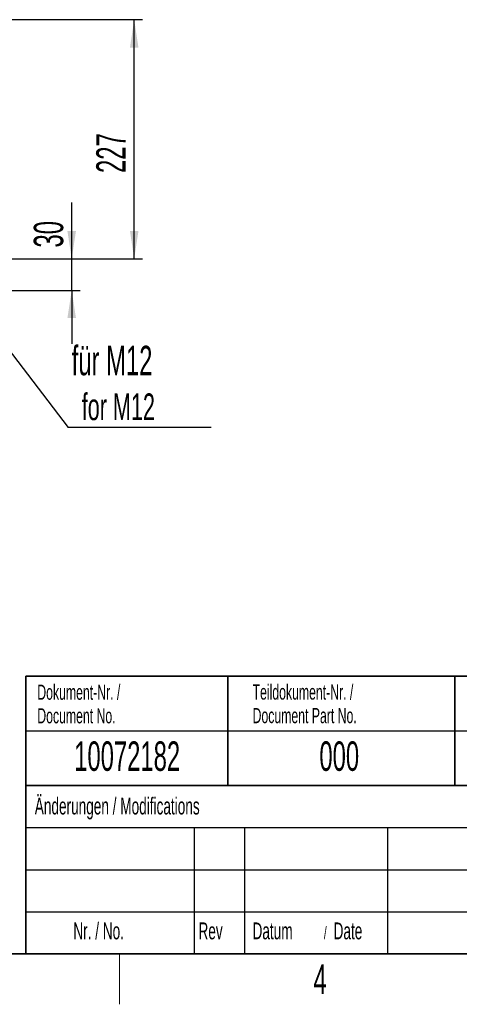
# Model space of a CAD drawing. Header units: millimetres. Extents: x 5 to 418, y 2 to 292.
# Tile 16 of 43: x 157 to 210, y 6 to 123. Entities that reach past the tile are written whole.
import ezdxf

# ---------------------------------------------------------------- set-up
doc = ezdxf.new("R2010")
doc.units = ezdxf.units.MM
doc.layers.add('SLD-0', color=7, linetype='Continuous')
doc.styles.add('SLDTEXTSTYLE0', font='TXT', dxfattribs={"width": 0.605})
doc.dimstyles.new('SLDDIMSTYLE1', dxfattribs={"dimtxt": 3.5, "dimasz": 3.302, "dimexe": 0, "dimexo": 0.0625, "dimgap": 0.875, "dimtad": 1, "dimdec": 0, "dimlfac": 8, "dimrnd": 1e-09, "dimzin": 12, "dimdsep": 46, "dimtxsty": 'SLDTEXTSTYLE0', "dimsah": 1, "dimcen": 0.09, "dimadec": 0, "dimazin": 3, "dimtfac": 1, "dimtofl": 0, "dimtmove": 0, "dimatfit": 3, "dimfxl": 1, "dimfrac": 2, "dimtolj": 1, "dimtzin": 12, "dimarcsym": 0})
doc.dimstyles.new('SLDDIMSTYLE2', dxfattribs={"dimtxt": 0.18, "dimasz": 3.302, "dimexe": 0, "dimexo": 0.0625, "dimgap": 0, "dimtad": 0, "dimtih": 1, "dimtoh": 1, "dimdec": 0, "dimrnd": 1e-09, "dimzin": 0, "dimdsep": 46, "dimtxsty": 'Standard', "dimsah": 1, "dimcen": 0.09, "dimadec": 0, "dimazin": 0, "dimtfac": 3.302, "dimtdec": 0, "dimtofl": 0, "dimtmove": 0, "dimatfit": 3, "dimfxl": 1, "dimfrac": 2, "dimtolj": 1, "dimtzin": 0, "dimarcsym": 0})
doc.dimstyles.new('SLDDIMSTYLE3', dxfattribs={"dimtxt": 3.5, "dimasz": 3.302, "dimexe": 0, "dimexo": 0.0625, "dimgap": 0.875, "dimtad": 1, "dimlfac": 8, "dimrnd": 1e-09, "dimzin": 12, "dimdsep": 46, "dimtxsty": 'SLDTEXTSTYLE0', "dimsah": 1, "dimcen": 0.09, "dimadec": 0, "dimazin": 3, "dimtfac": 1, "dimtmove": 0, "dimatfit": 0, "dimfxl": 1, "dimfrac": 2, "dimtolj": 1, "dimtzin": 12, "dimarcsym": 0})

# ---------------------------------------------------------------- blocks, each defined once
blk = doc.blocks.new('_D_8')
at = {"layer": 'SLD-0', "color": 7}
for p, q in [((149.79, 123.01), (171.99, 123.01)), ((170.99, 94.59), (170.99, 123.01)), ((149.79, 94.59), (171.99, 94.59))]:
    blk.add_line(p, q, dxfattribs=at)
for points in [[(170.99, 123.01), (170.49, 119.7), (171.5, 119.7)], [(170.99, 94.59), (171.5, 97.9), (170.49, 97.9)]]:
    blk.add_solid(points, dxfattribs=at)
at = {"layer": 'SLD-0', "color": 7, "insert": (166.48, 104.79), "char_height": 3.5, "attachment_point": 1, "rotation": 90, "style": 'SLDTEXTSTYLE0'}
blk.add_mtext('227', dxfattribs=at)
blk = doc.blocks.new('_D_9')
at = {"layer": 'SLD-0', "color": 7}
for p, q in [((163.56, 94.59), (163.56, 101.27)), ((149.79, 94.59), (164.56, 94.59)), ((163.56, 90.84), (163.56, 94.59)), ((151.01, 90.84), (164.56, 90.84)), ((163.56, 90.84), (163.56, 84.49))]:
    blk.add_line(p, q, dxfattribs=at)
for points in [[(163.56, 94.59), (164.07, 97.9), (163.05, 97.9)], [(163.56, 90.84), (163.05, 87.54), (164.07, 87.54)]]:
    blk.add_solid(points, dxfattribs=at)
at = {"layer": 'SLD-0', "color": 7, "insert": (159.05, 95.93), "char_height": 3.5, "attachment_point": 1, "rotation": 90, "style": 'SLDTEXTSTYLE0'}
blk.add_mtext('30', dxfattribs=at)
blk = doc.blocks.new('SW_NOTE_0_2')
at = {"layer": 'SLD-0', "color": 0}
blk.add_line((17, 0), (0, 0), dxfattribs=at)
at = {"layer": 'SLD-0', "color": 0, "attachment_point": 1, "style": 'SLDTEXTSTYLE0'}
for s, insert, char_height in [('für M12', (0.42, 9.73), 3.5), ('for M12', (1.61, 4.07), 3.175)]:
    blk.add_mtext(s, dxfattribs=dict(at, insert=insert, char_height=char_height))

msp = doc.modelspace()

# ---------------------------------------------------------------- linework, layer by layer
at = {"layer": 'SLD-0', "lineweight": 35}
for p, q in [((158.1167, 45), (225.6167, 45)), ((158.1167, 45), (158.1167, 32)), ((182.1167, 45), (182.1167, 32)), ((209.1167, 45), (209.1167, 32)), ((158.1167, 32), (158.1167, 12)), ((158.1167, 32), (225.6167, 32)), ((26, 12), (408, 12))]:
    msp.add_line(p, q, dxfattribs=at)
at = {"layer": 'SLD-0'}
for p, q in [((158.1167, 38.5), (225.6167, 38.5)), ((158.1167, 27), (225.6167, 27)), ((178.1167, 27), (178.1167, 12)), ((184.1167, 27), (184.1167, 12)), ((201.1167, 27), (201.1167, 12)), ((158.1167, 22), (225.6167, 22)), ((158.1167, 17), (225.6167, 17))]:
    msp.add_line(p, q, dxfattribs=at)
at = {"layer": 'SLD-0', "lineweight": 25}
msp.add_line((158.1167, 32), (225.6167, 32), dxfattribs=at)
at = {"layer": 'SLD-0', "color": 7, "linetype": 'Continuous', "lineweight": 35}
msp.add_line((158.1167, 12), (225.6167, 12), dxfattribs=at)
at = {"layer": 'SLD-0', "lineweight": 18}
msp.add_line((169.25, 6), (169.25, 12), dxfattribs=at)

# ---------------------------------------------------------------- block references
at = {"layer": 'SLD-0'}
msp.add_blockref('SW_NOTE_0_2', (163.141, 74.5258), dxfattribs=at)

# ---------------------------------------------------------------- texts
at = {"layer": 'SLD-0', "style": 'SLDTEXTSTYLE0'}
for s, insert, char_height, attachment_point in [('Dokument-Nr. /', (159.4707, 43.9891), 1.8, 1), ('Teildokument-Nr. /', (185.0721, 44.0073), 1.8, 1), ('Document No.', (159.4707, 41.1891), 1.8, 1), ('Document Part No.', (185.0721, 41.2073), 1.8, 1), ('10072182', (170.1557, 37.243), 3.5, 2), ('000', (195.3767, 37.243), 3.5, 2), ('Änderungen / Modifications', (159.1698, 30.5619), 2, 1), ('Nr. / No.', (163.7532, 15.7244), 2, 1), ('Rev', (178.6351, 15.7244), 2, 1), ('Datum', (185.0629, 15.7244), 2, 1), ('/', (193.5459, 15.2243), 1.5, 1), ('Date', (194.7022, 15.7244), 2, 1), ('4', (193.1027, 10.743), 3.5, 2)]:
    msp.add_mtext(s, dxfattribs=dict(at, insert=insert, char_height=char_height, attachment_point=attachment_point))

# ---------------------------------------------------------------- dimensions: what is measured, and where the dimension line sits
at = {"layer": 'SLD-0', "color": 7}
for base, p1, p2, dimstyle, picture, middle in [((170.9932, 123.0066), (149.7884, 94.5941), (149.7884, 123.0066), 'SLDDIMSTYLE1', '_D_8', (170.9932, 108.8003)), ((163.5607, 94.5941), (151.0071, 90.8441), (149.7884, 94.5941), 'SLDDIMSTYLE3', '_D_9', (163.5607, 98.5992))]:
    dim = msp.add_linear_dim(base=base, p1=p1, p2=p2, angle=90, dimstyle=dimstyle, dxfattribs=at)
    dim.commit()
    dim.dimension.update_dxf_attribs({"geometry": picture, "text_midpoint": middle, "dimtype": 160})

# ---------------------------------------------------------------- leaders
at = {"layer": 'SLD-0'}
msp.add_leader([(148.8811, 93.1748), (163.141, 74.5258)], dimstyle='SLDDIMSTYLE2', dxfattribs=at)

doc.saveas('drawing.dxf')
